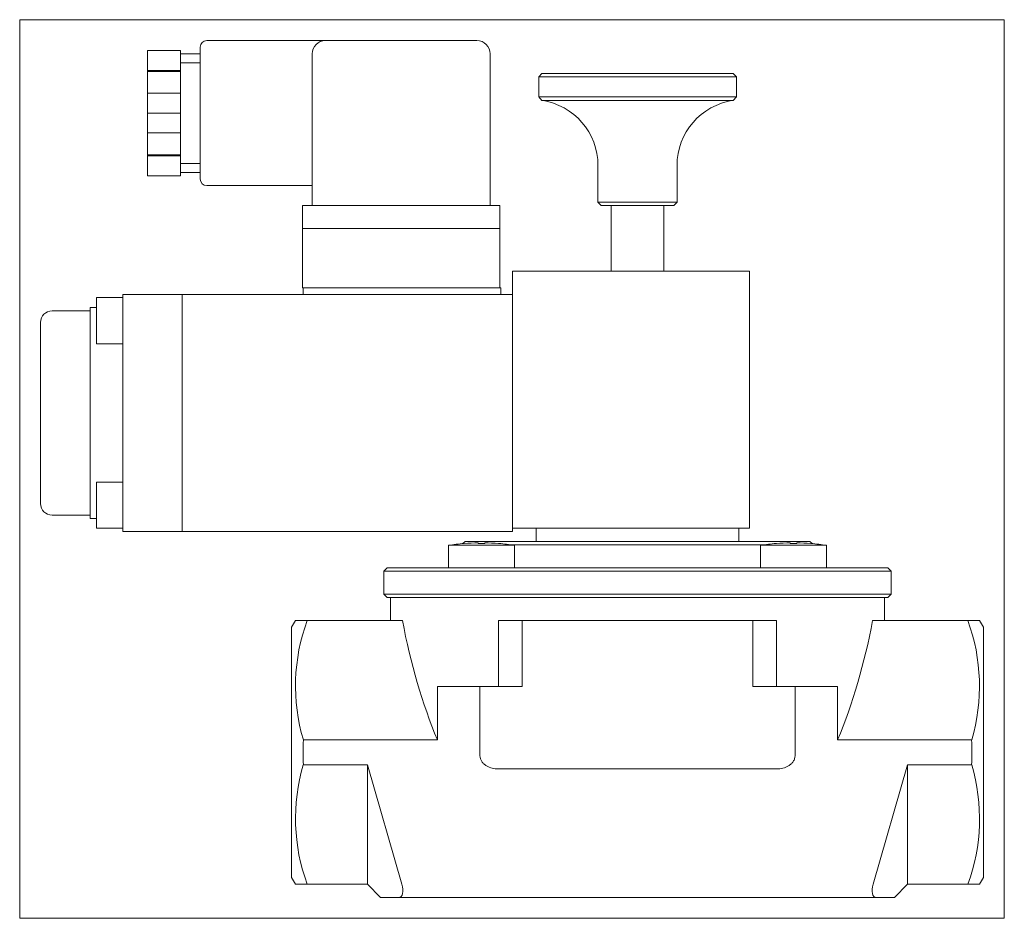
# Model space of a CAD drawing. Extents: x 152 to 451, y 81 to 354.
import ezdxf
from ezdxf.xclip import XClip

# ---------------------------------------------------------------- set-up
doc = ezdxf.new("R2010")
doc.units = 0
doc.header["$LTSCALE"] = 25.4
doc.header["$MEASUREMENT"] = 0
doc.header["$XCLIPFRAME"] = 2
doc.layers.get('0').update_dxf_attribs({"linetype": 'CONTINUOUS'})
for name, color, linetype in [('COKÓŁ_GNIAZDA_WT', 7, 'CONTINUOUS'), ('IMBUSM4X65', 7, 'CONTINUOUS'), ('OBUDOWA', 7, 'CONTINUOUS'), ('USZCZELKA', 7, 'CONTINUOUS'), ('USZCZELKA_COKOŁU', 7, 'CONTINUOUS'), ('W-036M5X14KRZYŻ_', 7, 'CONTINUOUS'), ('WA_098_01_00_004', 7, 'CONTINUOUS'), ('WA_209_01_00_003', 7, 'CONTINUOUS'), ('WA_209_01_00_007', 7, 'CONTINUOUS'), ('WA_209_02_00_007', 7, 'CONTINUOUS'), ('WB_001_01_00_001', 7, 'CONTINUOUS'), ('WB_096_01_02BEZ_', 7, 'CONTINUOUS'), ('WB_098_01_00_004', 7, 'CONTINUOUS'), ('WB_098_01_00_008', 7, 'CONTINUOUS'), ('ŚRUBA_DŁAWIKA', 7, 'CONTINUOUS')]:
    doc.layers.add(name, color=color, linetype=linetype)

# ---------------------------------------------------------------- blocks, each defined once
blk = doc.blocks.new('SE1')
at = {"layer": 'COKÓŁ_GNIAZDA_WT', "color": 7, "linetype": 'CONTINUOUS', "lineweight": 0}
for p, q in [((237.64, 290.78), (237.64, 272.78)), ((244.64, 290.78), (245.64, 290.78)), ((245.64, 290.78), (289.64, 290.78)), ((289.64, 290.78), (290.64, 290.78)), ((297.64, 290.78), (297.64, 272.78)), ((237.64, 272.78), (245.64, 272.78))]:
    blk.add_line(p, q, dxfattribs=at)
at = {"layer": 'IMBUSM4X65', "color": 7, "linetype": 'CONTINUOUS', "lineweight": 0}
for p, q in [((175.19, 255.78), (175.19, 269.78)), ((183.19, 269.78), (175.19, 269.78)), ((175.19, 255.78), (183.19, 255.78)), ((175.19, 199.78), (175.19, 213.78)), ((183.19, 213.78), (175.19, 213.78)), ((175.19, 199.78), (183.19, 199.78))]:
    blk.add_line(p, q, dxfattribs=at)
at = {"layer": 'OBUDOWA', "color": 7, "linetype": 'CONTINUOUS', "lineweight": 0}
for p, q in [((244.64, 347.78), (208.64, 347.78)), ((244.64, 347.78), (290.64, 347.78)), ((206.64, 305.78), (206.64, 345.78)), ((240.64, 343.78), (240.64, 297.78)), ((294.64, 343.78), (294.64, 297.78)), ((208.64, 303.78), (240.64, 303.78))]:
    blk.add_line(p, q, dxfattribs=at)
for centre, radius, start, end in [((208.64, 345.78), 2, 90, 180), ((244.64, 343.78), 4, 90, 180), ((290.64, 343.78), 4, 0, 90), ((208.64, 305.78), 2, 180, 270)]:
    blk.add_arc(centre, radius, start, end, dxfattribs=at)
at = {"layer": 'USZCZELKA', "color": 7, "linetype": 'CONTINUOUS', "lineweight": 0}
for p, q in [((237.64, 297.78), (244.64, 297.78)), ((237.64, 297.78), (237.64, 290.78)), ((244.64, 297.78), (290.64, 297.78)), ((290.64, 297.78), (297.64, 297.78)), ((297.64, 297.78), (297.64, 290.78)), ((237.64, 290.78), (244.64, 290.78)), ((244.64, 290.78), (290.64, 290.78)), ((290.64, 290.78), (297.64, 290.78))]:
    blk.add_line(p, q, dxfattribs=at)
at = {"layer": 'USZCZELKA_COKOŁU', "color": 7, "linetype": 'CONTINUOUS', "lineweight": 0}
for p, q in [((237.89, 270.78), (237.89, 272.78)), ((237.89, 272.78), (245.89, 272.78)), ((245.89, 272.78), (289.89, 272.78)), ((289.89, 272.78), (297.89, 272.78)), ((297.89, 270.78), (297.89, 272.78))]:
    blk.add_line(p, q, dxfattribs=at)
at = {"layer": 'W-036M5X14KRZYŻ_', "color": 7, "linetype": 'CONTINUOUS', "lineweight": 0}
for p, q in [((282.01, 194.62), (302.01, 194.62)), ((282.01, 194.62), (282.01, 187.78)), ((286.81, 195.17), (286.71, 195.17)), ((291.01, 195.17), (291.01, 195.37)), ((293.01, 195.17), (291.01, 195.17)), ((293.01, 195.37), (293.01, 195.17)), ((297.22, 195.17), (297.31, 195.17)), ((302.01, 187.78), (302.01, 194.62)), ((376.76, 194.62), (396.76, 194.62)), ((376.76, 194.62), (376.76, 187.78)), ((381.56, 195.17), (381.46, 195.17)), ((385.76, 195.17), (385.76, 195.37)), ((387.76, 195.17), (385.76, 195.17)), ((387.76, 195.37), (387.76, 195.17)), ((391.97, 195.17), (392.06, 195.17)), ((396.76, 194.62), (392.79, 194.62)), ((396.76, 187.78), (396.76, 194.62)), ((282.47, 187.78), (289.03, 187.78)), ((389.75, 187.78), (396.31, 187.78))]:
    blk.add_line(p, q, dxfattribs=at)
for centre, radius, start, end in [((292.01, 129.27), 66.12, 94.598, 98.6995), ((292.01, 129.27), 66.11, 90.8667, 94.5157), ((292.01, 129.27), 66.11, 85.4843, 89.1333), ((292.01, 129.27), 66.12, 81.3005, 85.402), ((386.76, 129.27), 66.12, 94.598, 98.6995), ((386.76, 129.27), 66.11, 90.8667, 94.5157), ((386.76, 129.27), 66.11, 85.4843, 89.1333), ((386.76, 129.27), 66.12, 81.3005, 85.402)]:
    blk.add_arc(centre, radius, start, end, dxfattribs=at)
at = {"layer": 'WA_098_01_00_004', "color": 7, "linetype": 'CONTINUOUS', "lineweight": 0}
for p, q in [((331.39, 297.78), (331.84, 297.78)), ((331.39, 297.78), (331.39, 277.78)), ((346.94, 297.78), (347.39, 297.78)), ((347.39, 297.78), (347.39, 277.78))]:
    blk.add_line(p, q, dxfattribs=at)
at = {"layer": 'WA_209_01_00_003', "color": 7, "linetype": 'CONTINUOUS', "lineweight": 0}
for p, q in [((183.19, 270.78), (201.19, 270.78)), ((183.19, 270.78), (183.19, 198.78)), ((201.19, 270.78), (201.19, 198.78)), ((173.19, 202.78), (173.19, 266.78)), ((175.19, 266.78), (173.19, 266.78)), ((173.19, 202.78), (175.19, 202.78)), ((183.19, 198.78), (201.19, 198.78))]:
    blk.add_line(p, q, dxfattribs=at)
at = {"layer": 'WA_209_01_00_007', "color": 7, "linetype": 'CONTINUOUS', "lineweight": 0}
for p, q in [((173.19, 265.78), (161.69, 265.78)), ((158.19, 262.28), (158.19, 207.28)), ((161.69, 203.78), (173.19, 203.78))]:
    blk.add_line(p, q, dxfattribs=at)
for centre, start, end in [((161.69, 262.28), 90, 180), ((161.69, 207.28), 180, 270)]:
    blk.add_arc(centre, 3.5, start, end, dxfattribs=at)
at = {"layer": 'WA_209_02_00_007', "color": 7, "linetype": 'CONTINUOUS', "lineweight": 0}
for p, q in [((201.19, 270.78), (201.19, 198.78)), ((301.39, 270.78), (201.19, 270.78)), ((301.39, 270.78), (301.39, 198.78)), ((301.39, 198.78), (201.19, 198.78))]:
    blk.add_line(p, q, dxfattribs=at)
at = {"layer": 'WB_001_01_00_001', "color": 7, "linetype": 'CONTINUOUS', "lineweight": 0}
for p, q in [((287.09, 195.78), (286.39, 195.14)), ((287.09, 195.78), (391.69, 195.78)), ((377.9, 194.79), (300.87, 194.79)), ((392.39, 195.14), (391.69, 195.78)), ((263.39, 187.78), (262.39, 186.78)), ((416.39, 186.78), (262.39, 186.78)), ((262.39, 186.78), (262.39, 179.78)), ((263.39, 187.78), (282.47, 187.78)), ((289.03, 187.78), (389.75, 187.78)), ((396.31, 187.78), (415.39, 187.78)), ((416.39, 186.78), (415.39, 187.78)), ((416.39, 179.78), (416.39, 186.78)), ((262.39, 179.78), (263.39, 178.78)), ((262.39, 179.78), (416.39, 179.78)), ((415.39, 178.78), (416.39, 179.78)), ((415.39, 178.78), (263.39, 178.78))]:
    blk.add_line(p, q, dxfattribs=at)
at = {"layer": 'WB_096_01_02BEZ_', "color": 7, "linetype": 'CONTINUOUS', "lineweight": 0}
for p, q in [((264.39, 178.78), (264.39, 171.78)), ((414.39, 171.78), (414.39, 178.78)), ((235.54, 171.78), (234.39, 169.78)), ((239.11, 171.78), (235.54, 171.78)), ((268.03, 171.78), (239.11, 171.78)), ((381.59, 171.78), (297.19, 171.78)), ((297.19, 151.78), (297.19, 171.78)), ((304.4, 151.78), (304.4, 171.78)), ((374.37, 151.78), (374.37, 171.78)), ((381.59, 151.78), (381.59, 171.78)), ((439.66, 171.78), (410.74, 171.78)), ((439.66, 171.78), (443.23, 171.78)), ((444.39, 169.78), (443.23, 171.78)), ((234.39, 93.78), (234.39, 169.78)), ((444.39, 93.78), (444.39, 169.78)), ((278.65, 151.78), (297.19, 151.78)), ((278.65, 135.57), (278.65, 151.78)), ((291.54, 130.78), (291.54, 151.78)), ((297.19, 151.78), (304.4, 151.78)), ((381.59, 151.78), (374.37, 151.78)), ((400.12, 151.78), (381.59, 151.78)), ((387.23, 130.78), (387.23, 151.78)), ((400.12, 135.57), (400.12, 151.78)), ((278.65, 135.57), (237.95, 135.57)), ((440.83, 135.57), (400.12, 135.57)), ((257.39, 127.99), (237.95, 127.99)), ((257.39, 91.78), (257.39, 127.99)), ((257.39, 127.99), (267.84, 91.78)), ((381.64, 126.78), (297.14, 126.78)), ((421.39, 127.99), (410.93, 91.78)), ((440.83, 127.99), (421.39, 127.99)), ((421.39, 127.99), (421.39, 91.78)), ((234.39, 93.78), (235.54, 91.78)), ((443.23, 91.78), (444.39, 93.78)), ((239.11, 91.78), (235.54, 91.78)), ((257.39, 91.78), (239.11, 91.78)), ((257.39, 91.78), (261.39, 87.78)), ((421.39, 91.78), (417.39, 87.78)), ((439.66, 91.78), (421.39, 91.78)), ((439.66, 91.78), (443.23, 91.78)), ((267, 87.78), (261.39, 87.78)), ((411.78, 87.78), (267, 87.78)), ((411.78, 87.78), (417.39, 87.78))]:
    blk.add_line(p, q, dxfattribs=at)
for centre, radius, start, end in [((292.83, 151.92), 57.27, 159.7101, 196.5911), ((385.6, 151.91), 57.6, 343.5179, 20.1809), ((314.25, 131.78), 76.4, 177.1567, 182.8433), ((364.52, 131.78), 76.4, 357.1567, 2.8433), ((293.17, 111.65), 57.6, 163.5179, 200.1809), ((385.95, 111.64), 57.27, 339.7101, 16.5911)]:
    blk.add_arc(centre, radius, start, end, dxfattribs=at)
for centre, major_axis, ratio, start_param, end_param in [((339.39, 211.78), (0, -129.9), 0.57735, 5.025395, 5.339326), ((339.39, 211.78), (0, -129.9), 0.57735, 0.94386, 1.25779), ((265.84, 91.78), (-1.47, 3.94), 0.451416, 2.974856, 4.545652), ((412.93, 91.78), (1.47, 3.94), 0.451416, 1.737533, 3.308329)]:
    blk.add_ellipse(centre, major_axis=major_axis, ratio=ratio, start_param=start_param, end_param=end_param, dxfattribs=at)
for points, knots in [([(297.14, 126.78), (296.5, 126.78), (295.88, 126.85), (294.66, 127.15), (294.05, 127.39), (293.24, 127.88), (292.98, 128.07), (292.51, 128.49), (292.3, 128.73), (291.94, 129.25), (291.8, 129.54), (291.6, 130.14), (291.54, 130.46), (291.54, 130.78)], [0, 0, 0, 0, 0.25, 0.25, 0.5, 0.5, 0.625, 0.625, 0.75, 0.75, 0.875, 0.875, 1, 1, 1, 1]), ([(387.23, 130.78), (387.23, 130.46), (387.18, 130.15), (386.98, 129.54), (386.84, 129.26), (386.48, 128.73), (386.26, 128.49), (385.8, 128.07), (385.54, 127.88), (384.72, 127.39), (384.14, 127.16), (382.9, 126.85), (382.27, 126.78), (381.64, 126.78)], [0, 0, 0, 0, 0.125, 0.125, 0.25, 0.25, 0.375, 0.375, 0.5, 0.5, 0.75, 0.75, 1, 1, 1, 1])]:
    blk.add_open_spline(points, degree=3, knots=knots, dxfattribs=at)
at = {"layer": 'WB_098_01_00_004', "color": 7, "linetype": 'CONTINUOUS', "lineweight": 0}
for p, q in [((310.39, 337.78), (309.39, 336.78)), ((310.39, 337.78), (368.39, 337.78)), ((369.39, 336.78), (368.39, 337.78)), ((369.39, 336.78), (309.39, 336.78)), ((309.39, 336.78), (309.39, 330.76)), ((369.39, 330.76), (369.39, 336.78)), ((309.39, 330.76), (369.39, 330.76)), ((309.39, 330.76), (310.33, 329.66)), ((368.44, 329.66), (310.33, 329.66)), ((368.44, 329.66), (369.39, 330.76)), ((327.39, 309.88), (327.39, 298.78)), ((351.39, 298.78), (351.39, 309.88)), ((327.39, 298.78), (328.39, 297.78)), ((327.39, 298.78), (351.39, 298.78)), ((350.39, 297.78), (328.39, 297.78)), ((350.39, 297.78), (351.39, 298.78))]:
    blk.add_line(p, q, dxfattribs=at)
for centre, start, end in [((307.39, 309.88), 0, 81.5386), ((371.39, 309.88), 98.4614, 180)]:
    blk.add_arc(centre, 20, start, end, dxfattribs=at)
at = {"layer": 'WB_098_01_00_008', "color": 7, "linetype": 'CONTINUOUS', "lineweight": 0}
for p, q in [((301.39, 277.78), (373.39, 277.78)), ((301.39, 277.78), (301.39, 199.78)), ((373.39, 277.78), (373.39, 199.78)), ((373.39, 199.78), (301.39, 199.78)), ((308.59, 199.78), (308.59, 195.78)), ((370.19, 195.78), (370.19, 199.78))]:
    blk.add_line(p, q, dxfattribs=at)
at = {"layer": 'ŚRUBA_DŁAWIKA', "color": 7, "linetype": 'CONTINUOUS', "lineweight": 0}
for p, q in [((190.64, 338.75), (190.64, 344.78)), ((190.64, 344.78), (200.64, 344.78)), ((200.64, 338.75), (200.64, 344.78)), ((206.64, 343.78), (200.64, 343.78)), ((206.64, 341.08), (200.64, 341.08)), ((190.64, 338.45), (190.64, 338.75)), ((200.64, 338.75), (190.64, 338.75)), ((190.64, 331.82), (190.64, 338.45)), ((200.64, 338.45), (190.64, 338.45)), ((200.64, 338.45), (200.64, 338.75)), ((200.64, 331.82), (200.64, 338.45)), ((190.64, 325.78), (190.64, 331.82)), ((190.64, 331.82), (200.64, 331.82)), ((200.64, 325.78), (200.64, 331.82)), ((190.64, 325.78), (200.64, 325.78)), ((190.64, 319.75), (190.64, 325.78)), ((200.64, 319.75), (200.64, 325.78)), ((190.64, 313.12), (190.64, 319.75)), ((200.64, 319.75), (190.64, 319.75)), ((200.64, 313.12), (200.64, 319.75)), ((190.64, 312.82), (190.64, 313.12)), ((200.64, 313.12), (190.64, 313.12)), ((190.64, 306.78), (190.64, 312.82)), ((190.64, 312.82), (200.64, 312.82)), ((200.64, 312.82), (200.64, 313.12)), ((200.64, 306.78), (200.64, 312.82)), ((206.64, 310.49), (200.64, 310.49)), ((190.64, 306.78), (200.64, 306.78)), ((200.64, 307.78), (206.64, 307.78))]:
    blk.add_line(p, q, dxfattribs=at)

msp = doc.modelspace()

# ---------------------------------------------------------------- block references
at = {"color": 0, "lineweight": 0}
ref = msp.add_blockref('SE1', (0, 0), dxfattribs=at)
XClip(ref).set_block_clipping_path([(151.8373569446, 81.4320709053), (450.7373438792, 354.1320762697)])
ref.dxf.unprotected_set("ltscale", 0)

doc.saveas('drawing.dxf')
